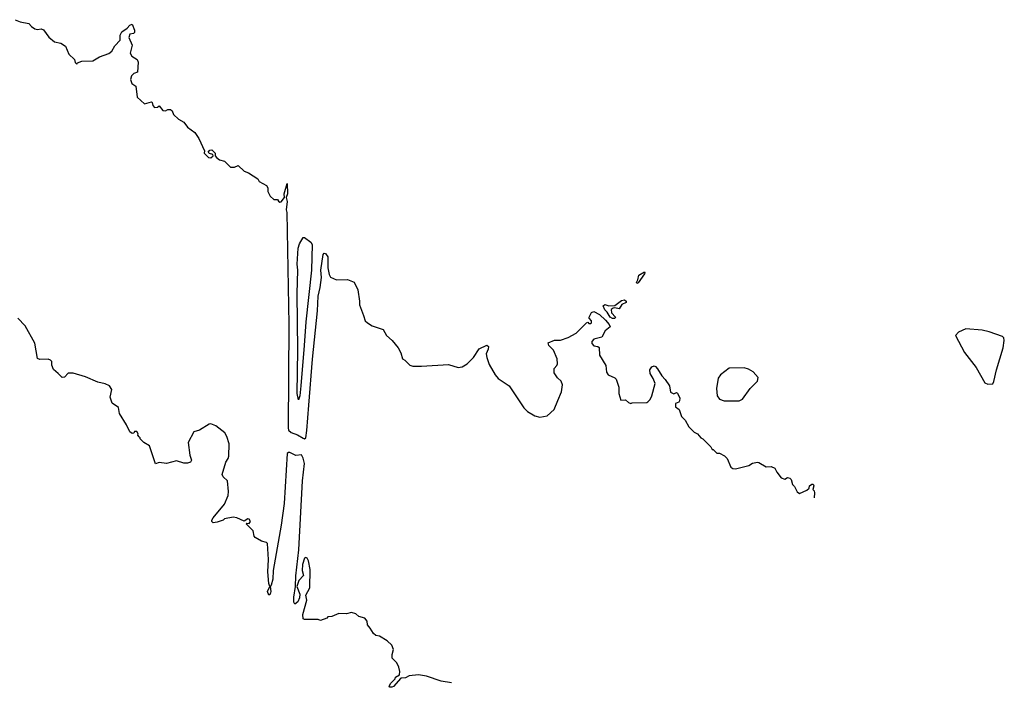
# Model space of a CAD drawing. Extents: x 2220333 to 2384341, y 721037 to 894043.
# Tile 81 of 256: x 2298451 to 2306449, y 751158 to 756580. Entities that reach past the tile are written whole.
import ezdxf

# ---------------------------------------------------------------- set-up
doc = ezdxf.new("R2010")
doc.units = 0

msp = doc.modelspace()

# ---------------------------------------------------------------- linework, layer by layer
at = {"layer": '0CON10XD'}
for points in [[(2298415, 756580), (2298455, 756563.3), (2298525, 756550), (2298546.7, 756525), (2298575, 756506.7), (2298595, 756500), (2298625, 756506.7), (2298645, 756496.7), (2298689.1, 756439.1), (2298735, 756401.2), (2298785, 756390), (2298822.5, 756365), (2298849.5, 756299.5), (2298896.4, 756256.4), (2298903, 756233), (2298915, 756220), (2298921.7, 756228.3), (2298957, 756243), (2299045, 756246.7), (2299100.5, 756279.5), (2299175, 756306.2), (2299200, 756325), (2299225, 756366.7), (2299266.1, 756413.9), (2299268, 756455), (2299279.5, 756480.5), (2299325, 756510), (2299345, 756536.2), (2299365, 756542.5), (2299383.8, 756495), (2299383.3, 756476.7), (2299375, 756467.5), (2299347, 756463), (2299337.5, 756435), (2299363.6, 756373.6), (2299349.3, 756309.3), (2299362.5, 756285), (2299405, 756257.5), (2299413.3, 756235), (2299407, 756153), (2299377, 756143), (2299360, 756125), (2299351.2, 756095), (2299362.7, 756062.7), (2299395, 756040), (2299405, 755950), (2299465, 755897.5), (2299521.7, 755911.7), (2299528.3, 755908.3), (2299533, 755883), (2299545, 755867.5), (2299571.7, 755868.3), (2299585, 755880), (2299615, 755842.5), (2299635, 755840), (2299655, 755850), (2299675, 755850), (2299689.3, 755839.3), (2299700.7, 755810.7), (2299742, 755772), (2299785, 755746.7), (2299815, 755707.5), (2299873.8, 755663.8), (2299906.7, 755615), (2299951.2, 755515), (2299950, 755495), (2299985, 755462), (2300005, 755458), (2300022.5, 755475), (2300020, 755485), (2299992.3, 755492.3), (2299983.3, 755505), (2299995, 755520), (2300011.7, 755521.7), (2300040, 755495), (2300040, 755475), (2300050.7, 755460.7), (2300075, 755442.5), (2300115, 755430), (2300163, 755383), (2300195, 755382.5), (2300227, 755397), (2300275, 755350), (2300310, 755335), (2300385, 755287.5), (2300397, 755267), (2300455, 755232.5), (2300467.5, 755215), (2300467.5, 755185), (2300487, 755147), (2300515, 755120), (2300545, 755120), (2300552.5, 755105), (2300565, 755097.5), (2300575, 755100), (2300603.3, 755135), (2300599.2, 755165), (2300625, 755250), (2300625.4, 755164.6), (2300616, 755135), (2300623.4, 755103.4), (2300616.7, 755035), (2300620, 755015), (2300636.5, 754103.5), (2300631.6, 753265), (2300635.9, 753245), (2300655, 753226.8), (2300709, 753209), (2300755, 753180), (2300765, 753176.8), (2300774.6, 753185), (2300784.1, 753244.1), (2300799, 753449), (2300828.4, 753821.6), (2300870.4, 754215), (2300876.6, 754335), (2300893.1, 754405), (2300901.4, 754485), (2300897.9, 754545), (2300915, 754673.3), (2300925, 754683.8), (2300935, 754681.2), (2300954.3, 754655), (2300954.2, 754565), (2300965, 754510), (2300975, 754490), (2301025, 754467.5), (2301115, 754470), (2301167, 754447), (2301197.5, 754385), (2301212.5, 754295), (2301210, 754265), (2301243, 754177), (2301257.5, 754135), (2301275, 754117.5), (2301315, 754092.5), (2301403, 754063), (2301430, 754015), (2301476.7, 753975), (2301526.7, 753915), (2301546.7, 753875), (2301560, 753825), (2301580, 753815), (2301620, 753775), (2301645, 753766.7), (2301715, 753766.2), (2301935, 753780), (2302013.9, 753753.9), (2302045, 753761.2), (2302086.7, 753785), (2302136.7, 753835), (2302183.6, 753906.4), (2302245, 753936.7), (2302260, 753925), (2302257.3, 753902.7), (2302240, 753865), (2302246.7, 753835), (2302265, 753780), (2302312.5, 753695), (2302337.5, 753665), (2302425.9, 753605.9), (2302546.4, 753426.4), (2302575, 753397.5), (2302635, 753362.5), (2302675, 753352.5), (2302735, 753362.5), (2302792.5, 753415), (2302823.3, 753486.7), (2302851.7, 753558.3), (2302860, 753615), (2302850, 753645), (2302820.7, 753670.7), (2302793, 753713), (2302793, 753747), (2302815, 753770), (2302820, 753785), (2302816.4, 753826.4), (2302786.7, 753895), (2302750, 753935), (2302742.5, 753955), (2302795, 753977.5), (2302845, 753977.5), (2302905, 753997.5), (2302972.5, 754035), (2303055, 754117.5), (2303065, 754122.5), (2303075, 754113.3), (2303088.3, 754111.7), (2303095, 754117.5), (2303096.2, 754135), (2303077.5, 754155), (2303077.5, 754165), (2303097, 754203), (2303115, 754208.8), (2303161.2, 754185), (2303210.4, 754140.4), (2303240, 754105), (2303246.2, 754085), (2303207, 754053), (2303179.3, 754000.7), (2303115, 753984.4), (2303097.1, 753965), (2303098.7, 753948.7), (2303115, 753930), (2303146.7, 753926.7), (2303157, 753917), (2303160, 753855), (2303211.7, 753771.7), (2303218.3, 753718.3), (2303230, 753695), (2303285, 753670), (2303295, 753660), (2303317.5, 753595), (2303317.5, 753545), (2303335, 753490), (2303371.7, 753491.7), (2303395, 753470), (2303415, 753462.5), (2303425, 753467.5), (2303545, 753470), (2303553.3, 753476.7), (2303572.5, 753495), (2303586.7, 753525), (2303612.5, 753625), (2303596.7, 753666.7), (2303572.5, 753705), (2303570, 753735), (2303585, 753760), (2303605, 753767.5), (2303615, 753762.5), (2303632.5, 753745), (2303667, 753687), (2303695, 753657.5), (2303728, 753605), (2303737.5, 753555), (2303765, 753540), (2303785, 753551.2), (2303795, 753546.2), (2303811.9, 753505), (2303811.4, 753485), (2303805, 753472.5), (2303778.3, 753461.7), (2303778.8, 753435), (2303808.8, 753415), (2303826.4, 753356.4), (2303856.1, 753326.1), (2303885, 753272.5), (2303930.7, 753230.7), (2303957.5, 753215), (2303983.6, 753183.6), (2304000, 753175), (2304065, 753110), (2304075, 753090), (2304085, 753090), (2304115, 753060), (2304135, 753060), (2304176.4, 753036.4), (2304197.5, 753015), (2304226.7, 752945), (2304245, 752933.8), (2304265, 752932), (2304375, 752960), (2304403, 752977), (2304445, 752986.7), (2304455, 752983.8), (2304515, 752947.5), (2304555, 752951.2), (2304585, 752936.7), (2304600, 752905), (2304635, 752860), (2304665, 752847.5), (2304688.3, 752861.7), (2304707.5, 752855), (2304716.7, 752845), (2304727.5, 752805), (2304745, 752787.5), (2304767.5, 752745), (2304785, 752732.5), (2304845, 752760), (2304862.5, 752775), (2304867.5, 752795), (2304885, 752806.7), (2304897, 752807), (2304902.5, 752795), (2304892.5, 752765), (2304903.6, 752753.6), (2304907.7, 752737.7), (2304903.3, 752695.9)], [(2300715, 753492.5), (2300704.5, 753545), (2300709.1, 753895), (2300705.5, 754355), (2300710.6, 754545), (2300705.7, 754595), (2300714.4, 754725.6), (2300725, 754760), (2300755, 754810), (2300765, 754810), (2300815, 754773.3), (2300827.1, 754755), (2300821.2, 754545), (2300775.5, 754125), (2300761.2, 753935), (2300735.5, 753605), (2300725.5, 753524.5), (2300715, 753492.5)], [(2303465, 754437.5), (2303460, 754445), (2303472.5, 754467.5), (2303480.8, 754505), (2303525, 754533.3), (2303529.2, 754525), (2303525, 754516.7), (2303475, 754442.5), (2303465, 754437.5)], [(2303285, 754153.8), (2303265, 754154), (2303246.7, 754165), (2303223.8, 754203.8), (2303202.7, 754222.7), (2303190, 754255), (2303205, 754267.5), (2303237, 754257), (2303285, 754257.5), (2303340.7, 754299.3), (2303365, 754303.8), (2303376.2, 754295), (2303376.1, 754283.9), (2303343.4, 754266.6), (2303319.2, 754230.8), (2303285, 754240), (2303272, 754238), (2303256.7, 754225), (2303258, 754198), (2303290, 754165), (2303285, 754153.8)], [(2301958.6, 751193.6), (2301875, 751207.1), (2301755, 751249.1), (2301691.1, 751258.9), (2301615, 751251.4), (2301585, 751235.7), (2301548.3, 751231.7), (2301487.5, 751165), (2301475, 751157.5), (2301458.3, 751158.3), (2301453.6, 751166.4), (2301465, 751190), (2301500, 751225), (2301505, 751240), (2301535, 751260), (2301539.2, 751285), (2301531.2, 751321.2), (2301513.3, 751355), (2301477.9, 751395), (2301475.4, 751425), (2301488.8, 751465), (2301475, 751498.8), (2301435, 751533.8), (2301375, 751573.3), (2301345, 751577.5), (2301325, 751593.3), (2301299.2, 751639.2), (2301276.7, 751665), (2301273.3, 751695), (2301255, 751718.8), (2301205, 751733.3), (2301182.5, 751755), (2301145, 751766.2), (2301105, 751753.8), (2301043.6, 751756.4), (2300987, 751733), (2300955, 751730), (2300945, 751720), (2300895, 751700), (2300875, 751707.5), (2300765, 751707.5), (2300755, 751712.5), (2300751.7, 751748.3), (2300782.5, 751865), (2300776.7, 751905), (2300806.7, 751965), (2300810, 752115), (2300798, 752185), (2300785, 752206.7), (2300775, 752212.5), (2300763.9, 752206.1), (2300747.5, 752155), (2300744.3, 752105), (2300755.8, 752065), (2300719.4, 752025), (2300702.5, 751975), (2300727.5, 751915), (2300724, 751885), (2300709.2, 751850.8), (2300685, 751832.5), (2300678.3, 751848.3), (2300678.9, 751888.9), (2300692.5, 751975), (2300693.3, 752063.3), (2300717.9, 752275), (2300747.7, 752835), (2300765.2, 752975), (2300755, 753018.5), (2300740, 753045), (2300695, 753041.6), (2300645, 753065.5), (2300634.2, 753065.8), (2300625, 753056.5), (2300598.7, 752651.3), (2300575.4, 752475), (2300509.5, 752105), (2300506.4, 752035), (2300495, 751987.5), (2300486.7, 751975), (2300490, 751935), (2300485, 751913.3), (2300475, 751906.7), (2300463.1, 751935), (2300483.3, 751975), (2300475, 752000), (2300467.5, 752095), (2300472, 752195), (2300463.8, 752325), (2300455, 752333.8), (2300415, 752343.8), (2300365, 752373.8), (2300356.2, 752385), (2300347.3, 752427.3), (2300290, 752485), (2300295, 752490), (2300315, 752488.8), (2300321.2, 752495), (2300325.6, 752505), (2300315, 752524), (2300304.2, 752525.8), (2300275, 752507.5), (2300213.9, 752533.9), (2300185, 752538.8), (2300115, 752526.7), (2300103.6, 752516.4), (2300055, 752500), (2300023, 752493), (2300013, 752503), (2300012.5, 752515), (2300022.5, 752535), (2300115.7, 752644.3), (2300143.8, 752715), (2300148.3, 752748.3), (2300140, 752835), (2300105, 752868), (2300096.9, 752885), (2300124.6, 752985), (2300144.5, 753015), (2300148.6, 753035), (2300151.8, 753135), (2300134.4, 753195), (2300116.5, 753225), (2300045, 753281.1), (2300005, 753298.2), (2299990, 753295), (2299913, 753247), (2299865, 753232), (2299820, 753145), (2299831.9, 753041.9), (2299847.7, 753002.3), (2299837.5, 752985), (2299815, 752978.8), (2299785, 752978.8), (2299725, 752996), (2299645, 752976.2), (2299585, 752982.5), (2299555, 752972.5), (2299505, 753120), (2299460, 753145), (2299430, 753175), (2299430, 753185), (2299421.7, 753191.7), (2299410, 753205), (2299412.5, 753215), (2299402.5, 753235), (2299385, 753236), (2299377.7, 753222.3), (2299365, 753218), (2299345, 753231.2), (2299318.9, 753288.9), (2299261.8, 753381.8), (2299255, 753430), (2299202.5, 753465), (2299186.7, 753515), (2299199.2, 753575), (2299180, 753605), (2299145, 753623.1), (2299085, 753637.1), (2298985, 753677.9), (2298885, 753707.8), (2298845, 753710), (2298815, 753677.5), (2298795, 753672.5), (2298765, 753707.5), (2298725, 753740), (2298712.5, 753775), (2298712.5, 753805), (2298702.5, 753815), (2298683.6, 753823.6), (2298615, 753820), (2298597, 753827), (2298573, 753953), (2298495, 754092.5), (2298435, 754156.7)], [(2306315, 753620), (2306355, 753622.5), (2306365, 753640), (2306384, 753736), (2306440.8, 753915), (2306448.8, 753975), (2306444.2, 753995), (2306435, 754005.5), (2306325, 754045.8), (2306267.7, 754057.7), (2306135, 754068.8), (2306077.7, 754042.3), (2306053.6, 754013.6), (2306125, 753877.5), (2306220, 753755), (2306290.7, 753630.7), (2306315, 753620)], [(2304295, 753483.3), (2304321.7, 753498.3), (2304385, 753583.3), (2304443.3, 753645), (2304450, 753675), (2304409.1, 753719.1), (2304372, 753742), (2304335, 753752), (2304215, 753750), (2304144.4, 753695.6), (2304125, 753667.5), (2304111.2, 753585), (2304117.5, 753525), (2304135, 753497.5), (2304173.9, 753483.9), (2304295, 753483.3)]]:
    msp.add_lwpolyline(points, dxfattribs=at)

doc.saveas('drawing.dxf')
